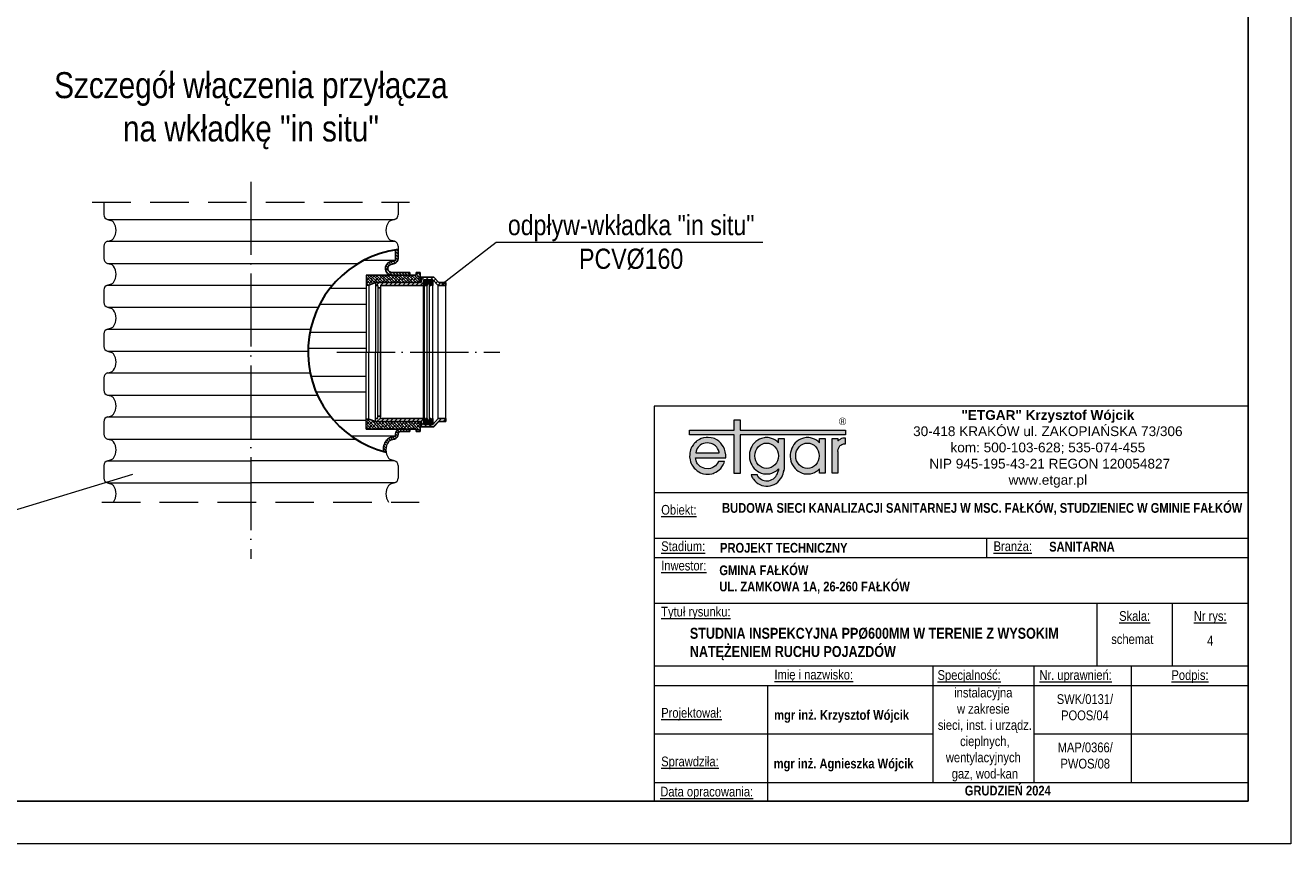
# Model space of a CAD drawing. Header units: millimetres. Extents: x 719 to 1594, y 350 to 647.
# Tile 5 of 6: x 1386 to 1594, y 350 to 485. Entities that reach past the tile are written whole.
import ezdxf

# ---------------------------------------------------------------- set-up
doc = ezdxf.new("R2010")
doc.units = ezdxf.units.MM
doc.linetypes.add('ACAD_ISO04W100', pattern=[30, 24, -3, 0, -3])
doc.linetypes.add('HIDDEN', pattern=[9.525, 6.35, -3.175])
for name, color, linetype, lineweight in [('_00_Formatka', 7, 'Continuous', 20), ('Kreskowania', 7, 'Continuous', 5), ('Opisy', 7, 'Continuous', 5), ('Tabelka', 7, 'Continuous', 15)]:
    doc.layers.add(name, color=color, linetype=linetype, lineweight=lineweight)
doc.layers.add('rysunek', color=7, linetype='Continuous')
doc.styles.add('Arial Narrow', font='ARIALN.TTF', dxfattribs={"height": 3.5})
doc.styles.add('Opisowy', font='arial.ttf')
doc.styles.add('TABELA', font='romans.shx', dxfattribs={"height": 2})

# ---------------------------------------------------------------- blocks, each defined once
blk = doc.blocks.new('*X5')
at = {"color": 0, "linetype": 'Continuous'}
for p, q in [((1191.508412, 818.509585), (1192.861501, 819.862674)), ((1193.088352, 816.862674), (1191.508412, 818.442613)), ((1191.629268, 816.862674), (1194.108412, 819.341818)), ((1194.108412, 817.61038), (1191.856119, 819.862674)), ((1193.397035, 816.862674), (1194.108412, 817.574051)), ((1194.108412, 819.378147), (1193.623886, 819.862674)), ((1357.742164, 818.573243), (1359.031594, 819.862674)), ((1359.258445, 816.862674), (1357.742164, 818.378955)), ((1357.799361, 816.862674), (1360.342164, 819.405476)), ((1360.342164, 817.546722), (1358.026212, 819.862674)), ((1359.567128, 816.862674), (1360.342164, 817.63771)), ((1360.342164, 819.314489), (1359.793979, 819.862674))]:
    blk.add_line(p, q, dxfattribs=at)
blk = doc.blocks.new('*X6')
at = {"color": 0, "linetype": 'Continuous'}
for p, q in [((1190, 822.5), (1189.12929, 822.5)), ((1190, 813.478163), (1190, 823.155199)), ((1191.25, 812.862674), (1191.25, 823.703062)), ((1192.5, 823.75), (1191.357093, 823.75)), ((1194.536669, 822.5), (1191.875, 822.5)), ((1192.5, 819.862674), (1192.5, 823.862674)), ((1193.75, 819.862674), (1193.75, 823.161559)), ((1195, 819.865896), (1195, 822.110356)), ((1360, 822.5), (1357.313907, 822.5)), ((1357.5, 819.862674), (1357.5, 822.656497)), ((1358.75, 819.862674), (1358.75, 823.7077)), ((1360.493483, 823.75), (1359.375, 823.75)), ((1360, 819.862674), (1360, 823.862674)), ((1361.25, 813.120856), (1361.25, 823.418426)), ((1362.721286, 822.5), (1361.875, 822.5)), ((1362.5, 813.897134), (1362.5, 822.778691)), ((1190, 820), (1188.937529, 820)), ((1190, 817.5), (1188.937529, 817.5)), ((1190, 815), (1188.937529, 815)), ((1192.5, 821.25), (1189.375, 821.25)), ((1191.508412, 818.75), (1189.375, 818.75)), ((1192.5, 816.25), (1189.375, 816.25)), ((1192.5, 813.75), (1189.543592, 813.75)), ((1195, 820), (1191.875, 820)), ((1195, 815), (1191.875, 815)), ((1192.5, 813.00089), (1192.5, 816.862674)), ((1193.75, 813.8842), (1193.75, 816.862674)), ((1195.850081, 821.25), (1194.375, 821.25)), ((1195.773223, 816.25), (1194.375, 816.25)), ((1195, 814.317076), (1195, 816.734087)), ((1357.5, 821.25), (1356.000496, 821.25)), ((1357.5, 816.25), (1356.077353, 816.25)), ((1356.25, 820.128329), (1356.25, 821.608469)), ((1356.25, 814.736752), (1356.25, 816.418242)), ((1360, 820), (1356.875, 820)), ((1360, 815), (1356.875, 815)), ((1357.5, 814.194882), (1357.5, 816.862674)), ((1358.75, 813.602158), (1358.75, 816.862674)), ((1362.5, 821.25), (1359.375, 821.25)), ((1362.5, 816.25), (1359.375, 816.25)), ((1362.306984, 813.75), (1359.375, 813.75)), ((1360, 812.862674), (1360, 816.862674)), ((1362.5, 818.75), (1360.342164, 818.75)), ((1362.913048, 820), (1361.875, 820)), ((1362.913048, 817.5), (1361.875, 817.5)), ((1362.913048, 815), (1361.875, 815))]:
    blk.add_line(p, q, dxfattribs=at)
blk = doc.blocks.new('*X7')
at = {"color": 0, "linetype": 'Continuous'}
for p, q in [((1180.325288, 805.558694), (1183.509568, 808.742974)), ((1182.636092, 807.869498), (1181.762615, 808.742974)), ((1182.045102, 803.742974), (1187.045102, 808.742974)), ((1183.325288, 801.487626), (1190.580636, 808.742974)), ((1183.325288, 797.952092), (1192.325288, 806.952092)), ((1187.939392, 806.101731), (1185.298149, 808.742974)), ((1192.325288, 805.251369), (1188.833683, 808.742974)), ((1359.525288, 807.981999), (1360.286263, 808.742974)), ((1359.525288, 804.446465), (1363.821797, 808.742974)), ((1359.525288, 800.910931), (1367.357331, 808.742974)), ((1359.525288, 797.375397), (1370.892865, 808.742974)), ((1362.948321, 804.333964), (1359.525288, 807.756996)), ((1368.251622, 802.566197), (1363.832204, 806.985614)), ((1366.483855, 807.869498), (1365.610378, 808.742974)), ((1371.525288, 806.363598), (1369.145912, 808.742974)), ((1183.227081, 803.742974), (1180.325288, 806.644767)), ((1184.403858, 802.566197), (1183.325288, 803.644767)), ((1183.325288, 794.416559), (1192.325288, 803.416559)), ((1186.171625, 797.262896), (1183.325288, 800.109233)), ((1183.325288, 790.881025), (1192.325288, 799.881025)), ((1183.325288, 787.345491), (1192.325288, 796.345491)), ((1183.325288, 783.809957), (1192.325288, 792.809957)), ((1187.939392, 791.959595), (1183.519975, 796.379012)), ((1189.707159, 800.79843), (1185.287742, 805.217847)), ((1191.474926, 795.495129), (1187.055509, 799.914546)), ((1192.325288, 791.109233), (1188.823276, 794.611245)), ((1192.325288, 801.715835), (1190.591043, 803.45008)), ((1359.525288, 793.839863), (1368.525288, 802.839863)), ((1359.525288, 790.304329), (1368.525288, 799.304329)), ((1361.180554, 795.495129), (1359.525288, 797.150394)), ((1359.525288, 786.768795), (1368.525288, 795.768795)), ((1362.948321, 790.191828), (1359.525288, 793.61486)), ((1359.525288, 783.233262), (1368.525288, 792.233262)), ((1364.716088, 799.030663), (1360.29667, 803.45008)), ((1366.483855, 793.727362), (1362.064437, 798.146779)), ((1368.251622, 788.424061), (1363.832204, 792.843478)), ((1368.525288, 798.756996), (1365.599971, 801.682313)), ((1368.525288, 795.221462), (1367.367738, 796.379012)), ((1370.610378, 803.742974), (1369.135505, 805.217847)), ((1369.428399, 803.742974), (1371.525288, 805.839863)), ((1184.403858, 788.424061), (1183.325288, 789.502631)), ((1183.325288, 780.274423), (1192.325288, 789.274423)), ((1186.171625, 783.12076), (1183.325288, 785.967097)), ((1183.325288, 776.738889), (1192.325288, 785.738889)), ((1183.325288, 773.203355), (1192.325288, 782.203355)), ((1183.325288, 769.667821), (1192.325288, 778.667821)), ((1187.939392, 777.817459), (1183.519975, 782.236877)), ((1189.707159, 786.656294), (1185.287742, 791.075711)), ((1189.707159, 772.514158), (1185.287742, 776.933576)), ((1191.474926, 781.352993), (1187.055509, 785.772411)), ((1192.325288, 776.967097), (1188.823276, 780.46911)), ((1192.325288, 787.573699), (1190.591043, 789.307944)), ((1359.525288, 779.697728), (1368.525288, 788.697728)), ((1359.525288, 776.162194), (1368.525288, 785.162194)), ((1361.180554, 781.352993), (1359.525288, 783.008259)), ((1359.525288, 772.62666), (1368.525288, 781.62666)), ((1362.948321, 776.049692), (1359.525288, 779.472725)), ((1359.525288, 769.091126), (1368.525288, 778.091126)), ((1364.716088, 784.888527), (1360.29667, 789.307944)), ((1366.483855, 779.585226), (1362.064437, 784.004644)), ((1368.251622, 774.281925), (1363.832204, 778.701343)), ((1368.525288, 784.61486), (1365.599971, 787.540178)), ((1368.525288, 781.079327), (1367.367738, 782.236877)), ((1184.403858, 774.281925), (1183.325288, 775.360496)), ((1183.325288, 766.132287), (1192.325288, 775.132287)), ((1186.171625, 768.978625), (1183.325288, 771.824962)), ((1183.325288, 762.596753), (1192.325288, 771.596753)), ((1183.325288, 759.06122), (1192.325288, 768.06122)), ((1183.325288, 755.525686), (1192.325288, 764.525686)), ((1184.403858, 760.13979), (1183.325288, 761.21836)), ((1187.939392, 763.675324), (1183.519975, 768.094741)), ((1189.707159, 758.372023), (1185.287742, 762.79144)), ((1191.474926, 767.210858), (1187.055509, 771.630275)), ((1192.325288, 762.824962), (1188.823276, 766.326974)), ((1192.325288, 773.431563), (1190.591043, 775.165809)), ((1359.525288, 765.555592), (1368.525288, 774.555592)), ((1359.525288, 762.020058), (1368.525288, 771.020058)), ((1361.180554, 767.210858), (1359.525288, 768.866123)), ((1359.525288, 758.484524), (1368.525288, 767.484524)), ((1362.948321, 761.907557), (1359.525288, 765.330589)), ((1359.525288, 754.94899), (1368.525288, 763.94899)), ((1364.716088, 770.746391), (1360.29667, 775.165809)), ((1366.483855, 765.443091), (1362.064437, 769.862508)), ((1368.251622, 760.13979), (1363.832204, 764.559207)), ((1368.525288, 770.472725), (1365.599971, 773.398042)), ((1368.525288, 766.937191), (1367.367738, 768.094741)), ((1183.325288, 751.990152), (1192.325288, 760.990152)), ((1186.171625, 754.836489), (1183.325288, 757.682826)), ((1183.325288, 748.454618), (1192.325288, 757.454618)), ((1183.325288, 744.919084), (1192.549986, 754.143781)), ((1184.403858, 745.997654), (1183.325288, 747.076224)), ((1187.939392, 749.533188), (1183.519975, 753.952605)), ((1189.707159, 744.229887), (1185.287742, 748.649305)), ((1185.684712, 743.742974), (1193.514222, 751.572484)), ((1191.474926, 753.068722), (1187.055509, 757.488139)), ((1193.242693, 747.765421), (1188.823276, 752.184838)), ((1189.220246, 743.742974), (1194.478459, 749.001186)), ((1192.325288, 759.289428), (1190.591043, 761.023673)), ((1193.729606, 743.742974), (1190.591043, 746.881538)), ((1192.75578, 743.742974), (1195.325288, 746.312482)), ((1356.525288, 744.877923), (1368.525288, 756.877923)), ((1359.412787, 744.229887), (1356.627401, 747.015274)), ((1357.527578, 749.415746), (1368.525288, 760.413456)), ((1357.64502, 749.533188), (1357.591637, 749.586571)), ((1362.948321, 747.765421), (1358.555874, 752.157868)), ((1358.925874, 743.742974), (1368.525288, 753.342389)), ((1361.180554, 753.068722), (1359.52011, 754.729166)), ((1364.716088, 756.604256), (1360.29667, 761.023673)), ((1363.435234, 743.742974), (1360.29667, 746.881538)), ((1366.483855, 751.300955), (1362.064437, 755.720372)), ((1362.461408, 743.742974), (1368.525288, 749.806855)), ((1368.251622, 745.997654), (1363.832204, 750.417072)), ((1368.525288, 756.330589), (1365.599971, 759.255906)), ((1365.996941, 743.742974), (1368.525288, 746.271321)), ((1368.525288, 752.795055), (1367.367738, 753.952605)), ((1366.970768, 743.742974), (1365.599971, 745.113771))]:
    blk.add_line(p, q, dxfattribs=at)
blk = doc.blocks.new('*X8')
at = {"color": 0, "linetype": 'Continuous'}
for p, q in [((1206.321333, 672.455714), (1208.938691, 675.073072)), ((1206.321333, 668.92018), (1209.321333, 671.92018)), ((1394.521333, 673.272417), (1396.321988, 675.073072)), ((1394.521333, 669.736883), (1397.521333, 672.736883)), ((1178.810493, 659.087009), (1180.696931, 660.973447)), ((1181.232465, 657.973447), (1184.232465, 660.973447)), ((1184.767999, 657.973447), (1187.767999, 660.973447)), ((1188.303533, 657.973447), (1191.105814, 660.775728)), ((1191.297522, 657.431902), (1193.435157, 659.569537)), ((1192.618655, 655.217501), (1194.98204, 657.580886)), ((1193.365801, 652.429114), (1195.815291, 654.878603)), ((1206.321333, 665.384646), (1209.321333, 668.384646)), ((1206.321333, 661.849112), (1209.321333, 664.849112)), ((1206.321333, 658.313578), (1209.321333, 661.313578)), ((1206.321333, 654.778044), (1209.321333, 657.778044)), ((1394.521333, 666.201349), (1397.521333, 669.201349)), ((1394.640263, 662.784745), (1397.521333, 665.665815)), ((1395.73989, 660.348837), (1397.901977, 662.510925)), ((1397.63816, 658.711574), (1399.95414, 661.027553)), ((1400.436172, 657.974052), (1403.006467, 660.544347)), ((1402.993788, 656.996134), (1405.116205, 659.118551)), ((1404.015617, 654.482429), (1406.453561, 656.920372)), ((1194.29518, 649.822958), (1196.568355, 652.096133)), ((1195.834311, 647.826556), (1197.957119, 649.949363)), ((1197.940885, 646.397596), (1200.297521, 648.754231)), ((1200.747705, 645.668882), (1209.321333, 654.24251)), ((1205.352576, 646.738218), (1208.231405, 649.617048)), ((1404.767699, 651.698977), (1407.212253, 654.143531)), ((1405.911867, 649.307611), (1408.093315, 651.48906)), ((1407.588, 647.448211), (1409.721649, 649.58186)), ((1409.679768, 646.004445), (1411.882138, 648.206814)), ((1412.028048, 644.817191), (1414.351983, 647.141125)), ((1414.663486, 643.917094), (1417.200071, 646.453679)), ((1417.655789, 643.373863), (1420.582778, 646.300853)), ((1421.150073, 643.332614), (1421.870686, 644.053227))]:
    blk.add_line(p, q, dxfattribs=at)
blk = doc.blocks.new('A$C24AC0CAE')
for color, points in [(3, [(25.67, 9.23), (8.35, 9.23), (8.35, 10.93), (7.36, 10.93), (7.36, 9.23), (0, 9.23), (0, 8.48), (7.36, 8.48), (7.36, 2.1), (8.35, 2.1), (8.35, 8.48), (25.67, 8.48)]), (256, [(25.37, 6.95), (25.67, 6.95), (25.67, 7.92), (25.25, 7.92), (25.03, 7.84), (24.89, 7.78), (24.78, 7.71), (24.68, 7.65), (24.6, 7.6), (24.52, 7.53), (24.45, 7.47), (24.39, 7.47), (24.39, 7.84), (23.5, 7.84), (23.5, 2.15), (24.39, 2.15), (24.39, 5.74), (24.47, 6.12), (24.61, 6.45), (24.73, 6.64), (24.82, 6.71), (24.92, 6.78), (25.06, 6.84), (25.24, 6.91)])]:
    blk.add_hatch(color=color).paths.add_polyline_path(points)
h = blk.add_hatch(color=256)
h.paths.add_polyline_path([(4.95, 2.74), (5.13, 2.92), (5.32, 3.17), (5.56, 3.54), (5.71, 3.84), (5.78, 4.06), (4.79, 4.06), (4.63, 3.8), (4.45, 3.55), (4.26, 3.37), (4.01, 3.17), (3.83, 3.06), (3.45, 2.93), (3.05, 2.88), (2.5, 2.93), (2.27, 3), (1.96, 3.12), (1.78, 3.24), (1.52, 3.48), (1.34, 3.68), (1.22, 3.87), (1.17, 3.99), (1.1, 4.18), (1.04, 4.43), (1.01, 4.65), (5.96, 4.65), (5.95, 5.18), (5.87, 5.64), (5.75, 6.08), (5.57, 6.46), (5.4, 6.75), (5.17, 7.07), (4.8, 7.43), (4.48, 7.64), (4.09, 7.83), (3.87, 7.9), (3.58, 7.97), (3.09, 8), (2.75, 8), (2.3, 7.95), (1.94, 7.84), (1.64, 7.71), (1.4, 7.59), (1.22, 7.46), (1.09, 7.34), (0.97, 7.21), (0.84, 7.09), (0.73, 6.97), (0.66, 6.89), (0.53, 6.72), (0.41, 6.54), (0.34, 6.41), (0.27, 6.25), (0.22, 6.15), (0.17, 5.98), (0.09, 5.7), (0.06, 5.51), (0.03, 5.2), (0.02, 4.85), (0.09, 4.36), (0.18, 3.99), (0.28, 3.73), (0.4, 3.52), (0.53, 3.3), (0.66, 3.14), (0.78, 2.99), (0.97, 2.79), (1.28, 2.53), (1.53, 2.36), (1.81, 2.23), (2.07, 2.12), (2.31, 2.05), (2.69, 1.99), (3, 1.99), (3.3, 1.99), (3.67, 2.05), (3.89, 2.11), (4.05, 2.18), (4.32, 2.3), (4.63, 2.49)])
h.paths.add_polyline_path([(1.06, 5.48), (1.1, 5.75), (1.16, 5.93), (1.28, 6.22), (1.41, 6.4), (1.53, 6.53), (1.65, 6.65), (1.78, 6.77), (1.96, 6.9), (2.3, 7.02), (2.58, 7.09), (2.92, 7.14), (3.24, 7.09), (3.57, 7.03), (3.74, 6.96), (3.93, 6.89), (4.13, 6.76), (4.25, 6.65), (4.38, 6.54), (4.51, 6.4), (4.63, 6.19), (4.75, 5.95), (4.81, 5.78), (4.87, 5.63), (4.88, 5.48)], flags=16)
h = blk.add_hatch(color=256)
edge = h.paths.add_edge_path()
edge.add_line((15.56, 7.84), (14.67, 7.84))
edge.add_line((14.67, 7.84), (14.67, 7.15))
edge.add_spline(control_points=[(14.67, 7.15), (14.6, 7.22), (14.52, 7.29), (14.08, 7.66), (13.64, 7.87), (13.02, 7.99), (12.85, 8), (12.69, 8), (12.4, 8), (12.12, 7.96), (11.41, 7.73), (11, 7.46), (10.35, 6.78), (10.11, 6.36), (9.84, 5.45), (9.81, 4.96), (9.97, 4.03), (10.15, 3.58), (10.7, 2.81), (11.07, 2.5), (11.91, 2.08), (12.39, 1.99), (13.33, 2.05), (13.79, 2.2), (14.36, 2.58), (14.52, 2.71), (14.67, 2.87)], knot_values=[5.520049, 5.520049, 5.520049, 5.520049, 5.626987, 5.626987, 6.112202, 6.112202, 6.283185, 6.283185, 6.283185, 6.572803, 6.572803, 7.058019, 7.058019, 7.543234, 7.543234, 8.028449, 8.028449, 8.513665, 8.513665, 8.99888, 8.99888, 9.484095, 9.484095, 9.969311, 9.969311, 10.188021, 10.188021, 10.188021, 10.188021], degree=3, periodic=0)
edge.add_line((14.68, 2.87), (14.63, 2.59))
edge.add_ellipse((12.73, 2.97), major_axis=(0, 2.09), ratio=0.923674, start_angle=136.5689, end_angle=259.5379, ccw=False)
edge.add_line((11.41, 1.46), (11.27, 1.63))
edge.add_line((11.27, 1.63), (11.2, 1.79))
edge.add_line((11.2, 1.79), (11.17, 1.87))
edge.add_line((11.17, 1.87), (10.15, 1.87))
edge.add_line((10.15, 1.87), (10.2, 1.67))
edge.add_spline(control_points=[(10.2, 1.67), (10.29, 1.49), (10.39, 1.32), (10.78, 0.78), (11.15, 0.47), (11.99, 0.06), (12.47, -0.03), (13.4, 0.04), (13.86, 0.2), (14.64, 0.73), (14.96, 1.09), (15.32, 1.77), (15.42, 2.05), (15.48, 2.35)], knot_values=[2.033718, 2.033718, 2.033718, 2.033718, 2.238106, 2.238106, 2.725025, 2.725025, 3.211944, 3.211944, 3.698864, 3.698864, 4.185783, 4.185783, 4.49503, 4.49503, 4.49503, 4.49503], degree=3, periodic=0)
edge.add_line((15.48, 2.35), (15.56, 2.85))
edge.add_line((15.56, 2.85), (15.56, 7.84))
edge = h.paths.add_edge_path(flags=16)
edge.add_ellipse((12.69, 5.01), major_axis=(0, 2.09), ratio=0.923674, start_angle=0, end_angle=360)
h = blk.add_hatch(color=256)
edge = h.paths.add_edge_path()
edge.add_line((22.3, 7.84), (21.41, 7.84))
edge.add_line((21.41, 7.84), (21.41, 7.13))
edge.add_spline(control_points=[(21.41, 7.13), (21.33, 7.21), (21.25, 7.29), (20.81, 7.66), (20.37, 7.87), (19.74, 7.99), (19.58, 8), (19.41, 8)], knot_values=[5.512455, 5.512455, 5.512455, 5.512455, 5.626987, 5.626987, 6.112202, 6.112202, 6.283185, 6.283185, 6.283185, 6.283185], degree=3, periodic=0)
edge.add_spline(control_points=[(19.41, 8), (19.13, 8), (18.85, 7.96), (18.13, 7.73), (17.72, 7.46), (17.08, 6.78), (16.84, 6.36), (16.57, 5.45), (16.54, 4.96), (16.69, 4.03), (16.87, 3.58), (17.42, 2.81), (17.79, 2.5), (18.64, 2.08), (19.11, 1.99), (20.05, 2.05), (20.51, 2.2), (21.09, 2.58), (21.26, 2.72), (21.41, 2.88)], knot_values=[6.283185, 6.283185, 6.283185, 6.283185, 6.572803, 6.572803, 7.058019, 7.058019, 7.543234, 7.543234, 8.028449, 8.028449, 8.513665, 8.513665, 8.99888, 8.99888, 9.484095, 9.484095, 9.969311, 9.969311, 10.195609, 10.195609, 10.195609, 10.195609], degree=3, periodic=0)
edge.add_line((21.41, 2.88), (21.41, 2.15))
edge.add_line((21.41, 2.15), (22.3, 2.15))
edge.add_line((22.3, 2.15), (22.3, 7.84))
edge = h.paths.add_edge_path(flags=16)
edge.add_ellipse((19.41, 5.01), major_axis=(0, 2.09), ratio=0.923674, start_angle=0, end_angle=360)
at = {"color": 3}
for points in [[(7.36, 9.23), (7.36, 10.93), (8.35, 10.93), (8.35, 9.23)], [(7.36, 8.48), (0, 8.48), (0, 9.23), (7.36, 9.23)], [(8.35, 8.48), (8.35, 2.1), (7.36, 2.1), (7.36, 8.48)], [(8.35, 9.23), (25.67, 9.23), (25.67, 8.48), (8.35, 8.48)]]:
    blk.add_lwpolyline(points, dxfattribs=at)
for points in [[(1.01, 4.65), (5.96, 4.65), (5.95, 5.18), (5.87, 5.64), (5.75, 6.08), (5.57, 6.46), (5.4, 6.75), (5.17, 7.07), (4.8, 7.43), (4.48, 7.64), (4.09, 7.83), (3.87, 7.9), (3.58, 7.97), (3.09, 8), (2.75, 8), (2.3, 7.95), (1.94, 7.84), (1.64, 7.71), (1.4, 7.59), (1.22, 7.46), (1.09, 7.34), (0.97, 7.21), (0.84, 7.09), (0.73, 6.97), (0.66, 6.89), (0.53, 6.72), (0.41, 6.54), (0.34, 6.41), (0.27, 6.25), (0.22, 6.15), (0.17, 5.98), (0.09, 5.7), (0.06, 5.51), (0.03, 5.2), (0.02, 4.85), (0.09, 4.36), (0.18, 3.99), (0.28, 3.73), (0.4, 3.52), (0.53, 3.3), (0.66, 3.14), (0.78, 2.99), (0.97, 2.79), (1.28, 2.53), (1.53, 2.36), (1.81, 2.23), (2.07, 2.12), (2.31, 2.05), (2.69, 1.99), (3, 1.99), (3.3, 1.99), (3.67, 2.05), (3.89, 2.11), (4.05, 2.18), (4.32, 2.3), (4.63, 2.49), (4.95, 2.74), (5.13, 2.92), (5.32, 3.17), (5.56, 3.54), (5.71, 3.84), (5.78, 4.06), (4.79, 4.06), (4.63, 3.8), (4.45, 3.55), (4.26, 3.37), (4.01, 3.17), (3.83, 3.06), (3.45, 2.93), (3.05, 2.88), (2.5, 2.93), (2.27, 3), (1.96, 3.12), (1.78, 3.24), (1.52, 3.48), (1.34, 3.68), (1.22, 3.87), (1.17, 3.99), (1.1, 4.18), (1.04, 4.43)], [(1.06, 5.48), (4.88, 5.48), (4.87, 5.63), (4.81, 5.78), (4.75, 5.95), (4.63, 6.19), (4.51, 6.4), (4.38, 6.54), (4.25, 6.65), (4.13, 6.76), (3.93, 6.89), (3.74, 6.96), (3.57, 7.03), (3.24, 7.09), (2.92, 7.14), (2.58, 7.09), (2.3, 7.02), (1.96, 6.9), (1.78, 6.77), (1.65, 6.65), (1.53, 6.53), (1.41, 6.4), (1.28, 6.22), (1.16, 5.93), (1.1, 5.75)]]:
    blk.add_lwpolyline(points, close=True)
for points in [[(14.67, 7.15), (14.67, 7.84), (15.56, 7.84), (15.56, 2.85)], [(21.41, 7.13), (21.41, 7.84), (22.3, 7.84), (22.3, 2.15), (21.41, 2.15), (21.41, 2.88)], [(24.39, 5.74), (24.39, 2.15), (23.5, 2.15), (23.5, 7.84), (24.39, 7.84), (24.39, 7.47)], [(24.39, 5.74), (24.47, 6.12), (24.61, 6.45), (24.73, 6.64), (24.82, 6.71), (24.92, 6.78), (25.06, 6.84), (25.24, 6.91), (25.37, 6.95), (25.67, 6.95), (25.67, 7.92), (25.25, 7.92), (25.03, 7.84), (24.89, 7.78), (24.78, 7.71), (24.68, 7.65), (24.6, 7.6), (24.52, 7.53), (24.45, 7.47), (24.39, 7.47)], [(14.67, 2.85), (14.63, 2.59)], [(14.67, 2.85), (14.67, 2.87)], [(15.56, 2.85), (15.48, 2.35)], [(11.41, 1.46), (11.27, 1.63), (11.2, 1.79), (11.17, 1.87), (10.15, 1.87), (10.2, 1.67)]]:
    blk.add_lwpolyline(points)
for centre in [(12.69, 5.01), (19.41, 5.01)]:
    blk.add_ellipse(centre, major_axis=(0, 2.09), ratio=0.923674)
blk.add_ellipse((12.73, 2.97), major_axis=(0, 2.09), ratio=0.923674, start_param=2.383576, end_param=4.529791)
for points, knots in [([(14.67, 7.15), (14.6, 7.22), (14.52, 7.29), (14.08, 7.66), (13.64, 7.87), (13.02, 7.99), (12.85, 8), (12.69, 8), (12.4, 8), (12.12, 7.96), (11.41, 7.73), (11, 7.46), (10.35, 6.78), (10.11, 6.36), (9.84, 5.45), (9.81, 4.96), (9.97, 4.03), (10.15, 3.58), (10.7, 2.81), (11.07, 2.5), (11.91, 2.08), (12.39, 1.99), (13.33, 2.05), (13.79, 2.2), (14.36, 2.58), (14.52, 2.71), (14.67, 2.87)], [5.520049, 5.520049, 5.520049, 5.520049, 5.626987, 5.626987, 6.112202, 6.112202, 6.283185, 6.283185, 6.283185, 6.572803, 6.572803, 7.058019, 7.058019, 7.543234, 7.543234, 8.028449, 8.028449, 8.513665, 8.513665, 8.99888, 8.99888, 9.484095, 9.484095, 9.969311, 9.969311, 10.188021, 10.188021, 10.188021, 10.188021]), ([(21.41, 7.13), (21.33, 7.21), (21.25, 7.29), (20.81, 7.66), (20.37, 7.87), (19.74, 7.99), (19.58, 8), (19.41, 8), (19.13, 8), (18.85, 7.96), (18.13, 7.73), (17.72, 7.46), (17.08, 6.78), (16.84, 6.36), (16.57, 5.45), (16.54, 4.96), (16.69, 4.03), (16.87, 3.58), (17.42, 2.81), (17.79, 2.5), (18.64, 2.08), (19.11, 1.99), (20.05, 2.05), (20.51, 2.2), (21.09, 2.58), (21.26, 2.72), (21.41, 2.88)], [5.512455, 5.512455, 5.512455, 5.512455, 5.626987, 5.626987, 6.112202, 6.112202, 6.283185, 6.283185, 6.283185, 6.572803, 6.572803, 7.058019, 7.058019, 7.543234, 7.543234, 8.028449, 8.028449, 8.513665, 8.513665, 8.99888, 8.99888, 9.484095, 9.484095, 9.969311, 9.969311, 10.195609, 10.195609, 10.195609, 10.195609]), ([(10.2, 1.67), (10.29, 1.49), (10.39, 1.32), (10.78, 0.78), (11.15, 0.47), (11.99, 0.06), (12.47, -0.03), (13.4, 0.04), (13.86, 0.2), (14.64, 0.73), (14.96, 1.09), (15.36, 1.85), (15.48, 2.23), (15.53, 2.63)], [2.033718, 2.033718, 2.033718, 2.033718, 2.238106, 2.238106, 2.725025, 2.725025, 3.211944, 3.211944, 3.698864, 3.698864, 4.185783, 4.185783, 4.593309, 4.593309, 4.593309, 4.593309])]:
    blk.add_open_spline(points, degree=3, knots=knots)

msp = doc.modelspace()

# ---------------------------------------------------------------- linework, layer by layer
at = {"color": 7, "linetype": 'Continuous', "lineweight": 15}
for p, q in [((1398.60481, 455.65225), (1398.60481, 453.58765)), ((1447.03201, 455.65225), (1447.03201, 453.58765)), ((1399.21317, 452.79482), (1446.42365, 452.79482)), ((1399.21317, 452.79482), (1399.72398, 452.65795)), ((1446.42365, 452.79482), (1445.91285, 452.65795)), ((1398.60481, 448.42921), (1398.60481, 446.36461)), ((1399.21317, 449.22204), (1399.72398, 449.35891)), ((1399.21317, 445.57178), (1399.72398, 445.43491)), ((1399.21317, 441.999), (1399.72398, 442.13587)), ((1398.60481, 441.20617), (1398.60481, 439.14157)), ((1399.21317, 438.34874), (1433.89036, 438.34874)), ((1399.21317, 438.34874), (1399.72398, 438.21187)), ((1398.60481, 433.98313), (1398.60481, 431.91853)), ((1399.21317, 434.77596), (1399.72398, 434.91283)), ((1399.21317, 434.77596), (1432.64539, 434.77596)), ((1399.21317, 431.1257), (1432.22089, 431.1257)), ((1399.21317, 431.1257), (1399.72398, 430.98883)), ((1399.21317, 427.55292), (1399.72398, 427.68979)), ((1399.21317, 427.55292), (1432.57228, 427.55292)), ((1398.60481, 426.76009), (1398.60481, 424.69549)), ((1399.21317, 423.90266), (1433.76886, 423.90266)), ((1399.21317, 423.90266), (1399.72398, 423.76579)), ((1398.60481, 419.53705), (1398.60481, 417.47245)), ((1399.21317, 420.32988), (1399.72398, 420.46675)), ((1399.21317, 416.67962), (1399.72398, 416.54275)), ((1399.21317, 413.10684), (1399.72397, 413.24371)), ((1399.21317, 413.10684), (1422.81841, 413.10684)), ((1398.60481, 412.31401), (1398.60481, 410.24941)), ((1399.21317, 409.45658), (1422.81841, 409.45658)), ((1399.21317, 409.45658), (1399.72397, 409.31971))]:
    msp.add_line(p, q, dxfattribs=at)
at = {"linetype": 'Continuous', "lineweight": 15}
for p, q in [((1399.21317, 449.22204), (1446.42365, 449.22204)), ((1446.42365, 449.22204), (1445.91285, 449.35891)), ((1441.37487, 446.09044), (1446.42365, 446.09044)), ((1399.21317, 445.57178), (1440.45105, 445.57178)), ((1441.80465, 443.66375), (1441.80465, 430.99607)), ((1399.21317, 441.999), (1436.25473, 441.999)), ((1442.21505, 442.02215), (1442.21505, 430.99607)), ((1443.30945, 442.43255), (1443.30945, 430.99607)), ((1443.71985, 441.94007), (1443.71985, 430.99607)), ((1444.13025, 441.94007), (1444.13025, 420.34745)), ((1444.13025, 420.05207), (1444.13025, 441.6447)), ((1451.24385, 420.05207), (1451.24385, 441.94007)), ((1451.37263, 424.68896), (1451.37263, 441.94007)), ((1451.80743, 424.51037), (1451.80743, 441.94007)), ((1452.21783, 424.88243), (1452.21783, 441.94007)), ((1452.76503, 424.0639), (1452.76503, 441.94007)), ((1453.63785, 420.05207), (1453.63785, 441.94007)), ((1454.86905, 420.05207), (1454.86905, 441.94007)), ((1435.83253, 441.48034), (1441.80465, 441.48034)), ((1434.14973, 438.8674), (1441.80465, 438.8674)), ((1432.53573, 434.2573), (1441.80465, 434.2573)), ((1432.23275, 431.64436), (1441.80465, 431.64436)), ((1441.80465, 418.32839), (1441.80465, 430.99607)), ((1442.21505, 419.96999), (1442.21505, 430.99607)), ((1443.30945, 419.55959), (1443.30945, 430.99607)), ((1443.71985, 420.05207), (1443.71985, 430.99607)), ((1432.68788, 427.03426), (1441.80465, 427.03426)), ((1452.21783, 420.05207), (1452.21783, 424.88243)), ((1433.54145, 424.42132), (1441.80465, 424.42132)), ((1451.37263, 420.05207), (1451.37263, 424.68896)), ((1451.80743, 420.05207), (1451.80743, 424.51037)), ((1452.76503, 420.05207), (1452.76503, 424.0639)), ((1399.21317, 420.32988), (1435.97679, 420.32988)), ((1436.41108, 419.81122), (1441.80465, 419.81122)), ((1399.21317, 416.67962), (1440.03487, 416.67962)), ((1439.27439, 417.19828), (1446.42365, 417.19828)), ((1446.42365, 413.10684), (1422.81841, 413.10684)), ((1446.42365, 413.10684), (1445.91285, 413.24371)), ((1447.03201, 412.31401), (1447.03201, 410.24941)), ((1446.42365, 409.45658), (1422.81841, 409.45658)), ((1446.42365, 409.45658), (1445.91285, 409.31971))]:
    msp.add_line(p, q, dxfattribs=at)
at = {"linetype": 'Continuous'}
for p, q in [((1446.62161, 447.81461), (1446.62161, 446.36461)), ((1447.03201, 447.87344), (1447.03201, 446.36461)), ((1446.31743, 445.96819), (1445.74668, 445.81526)), ((1450.01265, 443.66375), (1441.80465, 443.66375)), ((1446.42365, 445.57178), (1445.8529, 445.41885)), ((1448.96084, 444.07415), (1446.02993, 444.07415)), ((1448.96084, 444.07415), (1448.96084, 443.66375)), ((1450.69665, 444.07415), (1450.01265, 444.07415)), ((1450.01265, 444.07415), (1450.01265, 443.66375)), ((1450.69665, 444.07415), (1450.69665, 442.43255)), ((1442.21505, 442.02215), (1441.80465, 442.02215)), ((1443.30945, 442.43255), (1442.21505, 442.02215)), ((1450.83345, 442.43255), (1443.30945, 442.43255)), ((1443.71985, 441.94007), (1443.30945, 441.94007)), ((1444.13025, 441.52967), (1443.71985, 441.52967)), ((1451.24385, 441.94007), (1444.13025, 441.94007)), ((1452.92762, 443.30807), (1450.83345, 443.30807)), ((1450.83345, 443.30807), (1450.83345, 442.43255)), ((1451.24385, 442.89767), (1451.24385, 441.94007)), ((1452.74865, 442.89767), (1451.24385, 442.89767)), ((1451.26023, 442.60913), (1451.37978, 442.81007)), ((1451.26023, 442.47919), (1451.26023, 442.60913)), ((1451.37263, 442.31662), (1451.30817, 442.37325)), ((1451.37263, 442.31662), (1451.37263, 441.94007)), ((1451.48013, 442.00618), (1451.37263, 442.31662)), ((1451.53088, 442.896), (1452.48366, 442.896)), ((1451.76187, 442.01641), (1451.80743, 442.09825)), ((1451.80743, 441.94007), (1451.80743, 442.5443)), ((1452.21783, 442.5443), (1451.80743, 442.5443)), ((1452.21783, 442.18862), (1451.80743, 442.18862)), ((1452.21783, 441.94007), (1452.21783, 442.5443)), ((1452.46766, 441.9981), (1452.76503, 442.3517)), ((1452.76503, 442.52983), (1452.65307, 442.78529)), ((1453.63785, 441.94007), (1452.74865, 442.89767)), ((1452.74865, 442.89767), (1452.74865, 442.56719)), ((1452.76503, 441.94007), (1452.76503, 442.52983)), ((1453.7406, 442.43255), (1452.92762, 443.30807)), ((1454.86905, 441.94007), (1453.63785, 441.94007)), ((1454.86905, 442.43255), (1453.7406, 442.43255)), ((1454.86905, 442.43255), (1454.86905, 441.94007)), ((1442.21505, 419.96999), (1441.80465, 419.96999)), ((1443.30945, 419.55959), (1442.21505, 419.96999)), ((1443.30945, 420.04585), (1443.31567, 420.05207)), ((1443.71985, 420.05207), (1443.30945, 420.05207)), ((1450.83345, 419.55959), (1443.30945, 419.55959)), ((1444.13025, 420.46247), (1443.71985, 420.46247)), ((1443.71985, 420.45625), (1443.72607, 420.46247)), ((1444.13025, 420.05207), (1451.24385, 420.05207)), ((1450.69665, 417.91799), (1450.69665, 419.55959)), ((1450.83345, 418.68407), (1450.83345, 419.55959)), ((1452.92762, 418.68407), (1450.83345, 418.68407)), ((1451.24385, 419.09447), (1451.24385, 420.05207)), ((1452.74865, 419.09447), (1451.24385, 419.09447)), ((1451.26023, 419.51296), (1451.26023, 419.38302)), ((1451.26023, 419.38302), (1451.37978, 419.18207)), ((1451.37263, 419.67552), (1451.30817, 419.61889)), ((1451.37263, 419.67552), (1451.37263, 420.05207)), ((1451.37263, 419.67552), (1451.53586, 420.05207)), ((1451.53088, 419.09615), (1452.48366, 419.09615)), ((1451.76187, 419.97573), (1451.80743, 419.8939)), ((1451.80743, 420.05207), (1451.80743, 419.44784)), ((1452.21783, 419.80352), (1451.80743, 419.80352)), ((1452.21783, 419.44784), (1451.80743, 419.44784)), ((1452.21783, 420.05207), (1452.21783, 419.44784)), ((1452.46766, 419.99405), (1452.76503, 419.64044)), ((1452.76503, 419.46231), (1452.65307, 419.20686)), ((1453.63785, 420.05207), (1452.74865, 419.09447)), ((1452.74865, 419.09447), (1452.74865, 419.42495)), ((1452.76503, 420.05207), (1452.76503, 419.46231)), ((1453.7406, 419.55959), (1452.92762, 418.68407)), ((1453.63785, 420.05207), (1454.86905, 420.05207)), ((1454.86905, 419.55959), (1453.7406, 419.55959)), ((1454.86905, 419.55959), (1454.86905, 420.05207)), ((1450.01265, 418.32839), (1441.80465, 418.32839)), ((1446.31743, 417.07603), (1445.80663, 416.93916)), ((1446.42365, 416.67962), (1445.91285, 416.54275)), ((1446.62161, 417.50759), (1446.62161, 417.47245)), ((1447.03201, 417.50759), (1447.03201, 417.47245)), ((1448.96084, 417.91799), (1447.44241, 417.91799)), ((1448.96084, 418.32839), (1448.96084, 417.91799)), ((1450.01265, 417.91799), (1450.01265, 418.32839)), ((1450.69665, 417.91799), (1450.01265, 417.91799))]:
    msp.add_line(p, q, dxfattribs=at)
at = {"lineweight": 15}
msp.add_line((1447.03201, 448.42921), (1447.03201, 447.87344), dxfattribs=at)
for p, q in [((1451.56751, 441.94007), (1451.6609, 441.94007)), ((1451.53586, 420.05207), (1451.6609, 420.05207))]:
    msp.add_line(p, q)
msp.add_lwpolyline([(1198.9494, 640.11654), (1586.9494, 640.11654), (1586.9494, 357.11654), (1198.9494, 357.11654)], close=True)
at = {"color": 7, "linetype": 'Continuous', "lineweight": 15}
for centre, radius, start, end in [((1399.42561, 453.58765), 0.8208, 180, 255), ((1399.51154, 451.86512), 0.8208, 36.613496, 75), ((1398.35857, 451.00843), 2.2572, 323.386504, 36.613496), ((1446.12529, 451.86512), 0.8208, 105, 143.386504), ((1446.21121, 453.58765), 0.8208, 285, 0), ((1399.42561, 448.42921), 0.8208, 105, 180), ((1399.51154, 450.15174), 0.8208, 285, 323.386504), ((1399.42561, 446.36461), 0.8208, 180, 255), ((1399.51154, 444.64208), 0.8208, 36.613496, 75), ((1398.35857, 443.78539), 2.2572, 323.386504, 36.613496), ((1399.42561, 441.20617), 0.8208, 105, 180), ((1399.51154, 442.9287), 0.8208, 285, 323.386504), ((1399.42561, 439.14157), 0.8208, 180, 255), ((1399.51154, 437.41904), 0.8208, 36.613496, 75), ((1398.35857, 436.56235), 2.2572, 323.386504, 36.613496), ((1399.42561, 433.98313), 0.8208, 105, 180), ((1399.51154, 435.70566), 0.8208, 285, 323.386504), ((1399.42561, 431.91853), 0.8208, 180, 255), ((1399.51154, 430.196), 0.8208, 36.613496, 75), ((1398.35857, 429.33931), 2.2572, 323.386504, 36.613496), ((1399.42561, 426.76009), 0.8208, 105, 180), ((1399.51154, 428.48262), 0.8208, 285, 323.386504), ((1399.42561, 424.69549), 0.8208, 180, 255), ((1399.51154, 422.97296), 0.8208, 36.613496, 75), ((1398.35857, 422.11627), 2.2572, 323.386504, 36.613496), ((1399.51154, 421.25958), 0.8208, 285, 323.386504), ((1399.42561, 419.53705), 0.8208, 105, 180), ((1399.42561, 417.47245), 0.8208, 180, 255), ((1399.51154, 415.74992), 0.8208, 36.613496, 75), ((1398.35857, 414.89323), 2.2572, 323.386504, 36.613496), ((1399.42561, 412.31401), 0.8208, 105, 180), ((1399.51154, 414.03654), 0.8208, 285, 323.386504), ((1399.42561, 410.24941), 0.8208, 180, 255), ((1399.51154, 408.52688), 0.8208, 36.613496, 75), ((1398.35857, 407.67019), 2.2572, 323.386504, 36.613496)]:
    msp.add_arc(centre, radius, start, end, dxfattribs=at)
at = {"linetype": 'Continuous', "lineweight": 15}
for centre, radius, start, end in [((1447.27825, 451.00843), 2.2572, 143.386504, 216.613496), ((1446.12529, 450.15174), 0.8208, 216.613496, 255), ((1446.21121, 448.42921), 0.8208, 0, 75), ((1447.27825, 414.89323), 2.2572, 143.386504, 216.613496), ((1447.27825, 414.89323), 2.2572, 143.386504, 216.613496), ((1446.12529, 414.03654), 0.8208, 216.613496, 255), ((1446.21121, 412.31401), 0.8208, 0, 75), ((1447.27825, 407.67019), 2.2572, 143.386504, 216.613496), ((1446.12529, 408.52688), 0.8208, 105, 143.386504), ((1446.21121, 410.24941), 0.8208, 285, 0)]:
    msp.add_arc(centre, radius, start, end, dxfattribs=at)
at = {"linetype": 'Continuous', "lineweight": 30}
msp.add_arc((1449.24181, 430.99607), 17.02142, 97.459462, 255.764255, dxfattribs=at)
at = {"linetype": 'Continuous'}
for centre, radius, start, end in [((1446.02993, 444.75815), 1.0944, 105, 270), ((1446.21121, 446.36461), 0.4104, 285, 0), ((1446.21121, 446.36461), 0.8208, 285, 0), ((1446.02993, 444.75815), 0.684, 105, 270), ((1451.40124, 442.47919), 0.14101, 180, 228.698345), ((1451.53088, 442.72018), 0.17582, 90, 149.249865), ((1451.56751, 442.03087), 0.09079, 195.77643, 270), ((1451.6609, 442.04501), 0.10494, 270, 344.185358), ((1452.35541, 442.07766), 0.13758, 180, 324.671866), ((1452.48366, 442.71104), 0.18496, 23.667393, 90), ((1451.40124, 419.51296), 0.14101, 131.301655, 180), ((1451.53088, 419.27197), 0.17582, 210.750135, 270), ((1451.6609, 419.94713), 0.10494, 15.814642, 90), ((1452.35541, 419.91449), 0.13758, 35.328134, 180), ((1452.48366, 419.28111), 0.18496, 270, 336.332607), ((1446.12529, 415.74992), 1.2312, 105, 143.386504), ((1446.12529, 415.74992), 0.8208, 105, 143.386504), ((1446.21121, 417.47245), 0.4104, 285, 0), ((1446.21121, 417.47245), 0.8208, 285, 0), ((1447.44241, 417.50759), 0.8208, 90, 180), ((1447.44241, 417.50759), 0.4104, 90, 180), ((1447.27825, 414.89323), 2.6676, 143.386504, 186.038396)]:
    msp.add_arc(centre, radius, start, end, dxfattribs=at)
at = {"layer": '_00_Formatka', "color": 0}
for p, q in [((1586.9494, 422.11654), (1489.18286, 422.11654)), ((1489.18286, 422.11654), (1489.18286, 357.11654)), ((1489.18286, 407.90569), (1586.9494, 407.90569)), ((1489.18286, 407.90569), (1489.18286, 400.39839)), ((1489.18286, 400.39839), (1489.18286, 394.02913)), ((1489.18286, 400.39839), (1586.9494, 400.39839)), ((1543.88227, 400.32708), (1543.88227, 397.21376)), ((1489.18286, 397.21376), (1489.18286, 389.70646)), ((1489.18286, 397.21376), (1586.9494, 397.21376)), ((1489.18286, 389.70646), (1586.9494, 389.70646)), ((1562.08804, 379.35003), (1562.08804, 389.70646)), ((1574.44645, 389.70646), (1574.44645, 379.35003)), ((1489.18286, 379.35003), (1586.9494, 379.35003)), ((1535.06487, 379.35003), (1535.06487, 376.1654)), ((1543.88227, 379.35003), (1566.17468, 379.35003)), ((1548.5893, 379.35003), (1586.9494, 379.35003)), ((1551.65267, 379.35003), (1551.65267, 376.1654)), ((1567.69709, 379.35003), (1567.69709, 360.1654)), ((1489.18286, 376.1654), (1551.65267, 376.1654)), ((1489.18286, 376.1654), (1586.9494, 376.1654)), ((1507.81582, 376.1654), (1507.81582, 357.11654)), ((1535.06487, 376.1654), (1535.06487, 360.1654)), ((1551.65267, 376.1654), (1586.9494, 376.1654)), ((1551.65267, 376.1654), (1551.65267, 360.1654)), ((1489.18286, 368.1654), (1535.06487, 368.1654)), ((1489.18286, 360.1654), (1586.9494, 360.1654))]:
    msp.add_line(p, q, dxfattribs=at)
for points in [[(1586.9494, 422.11654), (1586.9494, 357.11654)], [(1489.18286, 357.11654), (1586.9494, 357.11654)]]:
    msp.add_lwpolyline(points, dxfattribs=at)
at = {"layer": '_00_Formatka', "color": 0, "ltscale": 3000}
for points in [[(1551.65267, 368.1654), (1586.9494, 368.1654)], [(1551.65267, 365.66262), (1551.65267, 365.66262)], [(1535.06487, 361.94606), (1535.06487, 361.94606)], [(1567.69709, 360.1654), (1567.69709, 360.1654)]]:
    msp.add_lwpolyline(points, dxfattribs=at)
at = {"layer": 'Defpoints', "lineweight": 18}
msp.add_lwpolyline([(1173.9494, 647.11654), (1593.9494, 647.11654), (1593.9494, 350.11654), (1173.9494, 350.11654)], close=True, dxfattribs=at)
at = {"layer": 'Kreskowania', "linetype": 'Continuous'}
for p, q in [((1443.43893, 441.94007), (1443.93141, 442.43255)), ((1444.16442, 441.94007), (1444.6569, 442.43255)), ((1444.88991, 441.94007), (1445.38239, 442.43255)), ((1445.6154, 441.94007), (1446.10788, 442.43255)), ((1446.34089, 441.94007), (1446.83337, 442.43255)), ((1447.06639, 441.94007), (1447.55887, 442.43255)), ((1447.79188, 441.94007), (1448.28436, 442.43255)), ((1448.51737, 441.94007), (1449.00985, 442.43255)), ((1449.24286, 441.94007), (1449.73534, 442.43255)), ((1449.96835, 441.94007), (1450.46083, 442.43255)), ((1450.69384, 441.94007), (1451.24385, 442.49008)), ((1450.83345, 442.80517), (1451.33635, 443.30807)), ((1451.65144, 442.89767), (1452.06184, 443.30807)), ((1452.37694, 442.89767), (1452.78734, 443.30807)), ((1452.91899, 442.71423), (1453.20938, 443.00463)), ((1453.2683, 442.33805), (1453.5587, 442.62845)), ((1453.59581, 441.94007), (1454.08829, 442.43255)), ((1454.3213, 441.94007), (1454.81378, 442.43255)), ((1443.54869, 419.55959), (1444.13025, 420.14116)), ((1444.27418, 419.55959), (1444.76666, 420.05207)), ((1444.99967, 419.55959), (1445.49215, 420.05207)), ((1445.72516, 419.55959), (1446.21764, 420.05207)), ((1446.45065, 419.55959), (1446.94313, 420.05207)), ((1447.17614, 419.55959), (1447.66862, 420.05207)), ((1447.90164, 419.55959), (1448.39412, 420.05207)), ((1448.62713, 419.55959), (1449.11961, 420.05207)), ((1449.35262, 419.55959), (1449.8451, 420.05207)), ((1450.07811, 419.55959), (1450.57059, 420.05207)), ((1450.8036, 419.55959), (1451.24385, 419.99984)), ((1450.83345, 418.86395), (1451.24385, 419.27435)), ((1451.37907, 418.68407), (1451.78947, 419.09447)), ((1452.10456, 418.68407), (1452.51496, 419.09447)), ((1452.83005, 418.68407), (1454.19805, 420.05207)), ((1454.43106, 419.55959), (1454.86905, 419.99759))]:
    msp.add_line(p, q, dxfattribs=at)
at = {"layer": 'Opisy', "lineweight": 9}
for points in [[(1454.22197, 442.17754), (1463.19819, 449.06207), (1507.04436, 449.06207)], [(1403.35087, 410.85334), (1382.43864, 404.49762), (1344.62238, 404.49762)]]:
    msp.add_lwpolyline(points, dxfattribs=at)
at = {"layer": 'rysunek', "linetype": 'ACAD_ISO04W100', "lineweight": 15, "ltscale": 0.5}
msp.add_line((1422.81841, 458.99012), (1422.81841, 396.98424), dxfattribs=at)
at = {"layer": 'rysunek', "linetype": 'HIDDEN', "lineweight": 15}
for p, q in [((1396.70481, 455.65225), (1448.93201, 455.65225)), ((1398.27037, 406.32396), (1450.49757, 406.32396))]:
    msp.add_line(p, q, dxfattribs=at)
at = {"layer": 'rysunek', "linetype": 'ACAD_ISO04W100', "lineweight": 5, "ltscale": 0.4}
msp.add_line((1436.93518, 430.99607), (1463.81002, 430.99607), dxfattribs=at)

# ---------------------------------------------------------------- block references
at = {"layer": '_00_Formatka', "color": 0}
msp.add_blockref('A$C24AC0CAE', (1495.0029, 408.91899), dxfattribs=at)
at = {"layer": 'Kreskowania', "linetype": 'Continuous', "xscale": 0.1368000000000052, "yscale": 0.1368000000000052, "zscale": 0.1368000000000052, "rotation": 270}
for name, p in [('*X8', (1356.61084, 609.09891)), ('*X7', (1340.06061, 605.54265)), ('*X6', (1340.06061, 605.54265)), ('*X5', (1340.06061, 605.54265))]:
    msp.add_blockref(name, p, dxfattribs=at)

# ---------------------------------------------------------------- texts
at = {"lineweight": 9, "insert": (1422.81841, 470.68798), "char_height": 4.275, "width": 100.8153406, "attachment_point": 5, "style": 'Arial Narrow'}
msp.add_mtext('Szczegó{\\fArial Narrow|b0|i0|c238|p34;ł} w{\\fArial Narrow|b0|i0|c238|p34;łą}czenia przy{\\fArial Narrow|b0|i0|c238|p34;łą}cza ^Jna wk{\\fArial Narrow|b0|i0|c238|p34;ł}adk{\\fArial Narrow|b0|i0|c238|p34;ę} "in situ" ', dxfattribs=at)
at = {"layer": '_00_Formatka', "color": 0, "lineweight": 18, "insert": (1553.98016, 421.4334), "char_height": 1.6, "width": 66.3768293, "attachment_point": 2, "style": 'Opisowy'}
msp.add_mtext('{\\fArial|b1|i0|c238|p34;"ETGAR" Krzysztof Wójcik\\P\\fArial|b0|i0|c238|p34;30-418 KRAKÓW ul. ZAKOPIAŃSKA 73/306 \\Pkom: 500-103-628; 535-074-455 \\P NIP 945-195-43-21 REGON 120054827\\Pwww.etgar.pl}', dxfattribs=at)
at = {"layer": '_00_Formatka', "color": 0, "insert": (1519.573, 420.18839), "char_height": 1.2, "width": 13.1943947, "attachment_point": 1}
msp.add_mtext('{\\fArial|b0|i0|c238|p0;®}', dxfattribs=at)
at = {"layer": '_00_Formatka', "ltscale": 0.35, "insert": (1500.36354, 406.15), "char_height": 1.6, "width": 80.999952, "attachment_point": 1, "style": 'TABELA'}
msp.add_mtext('\\A1;{\\fArial Narrow|b1|i0|c238|p34;BUDOWA SIECI KANALIZACJI SANITARNEJ W MSC. FAŁKÓW, STUDZIENIEC W GMINIE FAŁKÓW}', dxfattribs=at)
at = {"layer": '_00_Formatka', "color": 0, "char_height": 1.6, "style": 'Arial Narrow'}
for s, insert, width, attachment_point in [('{\\L\\C7;Obiekt:}', (1490.3491, 405.83953), 10.0319695, 1), ('{\\L\\C7;Stadium:}', (1490.3491, 399.85269), 10.0319695, 1), ('{\\L\\C7;Branża:}', (1545.0485, 399.85269), 10.0319695, 1), ('{\\fArial Narrow|b1|i0|c238|p34;\\C7;PROJEKT TECHNICZNY}', (1500.02996, 398.78147), 43.3001525, 4), ('{\\fArial Narrow|b1|i0|c238|p34;\\C7;SANITARNA}', (1554.1955, 398.96203), 31.5233456, 4), ('{\\L\\C7;Inwestor:}', (1490.3491, 396.66806), 10.0319695, 1), ('{\\fArial Narrow|b1|i0|c238|p34;GMINA FAŁKÓW\\PUL. ZAMKOWA 1A, 26-260 FAŁKÓW}', (1499.91172, 393.57829), 107.3095978, 4), ('\\pxqc;{\\L\\C7;Skala:}', (1562.08804, 388.37184), 12.3584167, 1), ('{\\fArial Narrow|b0|i0|c238|p0;4}', (1580.69793, 383.51225), 12.5029481, 5), ('{\\fArial Narrow|b0|i0|c238|p34;instalacyjna \\Pw zakresie\\P sieci, inst. i urządz.\\P cieplnych, \\Pwentylacyjnych\\P gaz, wod-kan}', (1543.35877, 368.06536), 16.0097859, 5), ('{\\fArial Narrow|b1|i0|c238|p34;GRUDZIEŃ 2024}', (1547.38261, 358.8362), 79.1335775, 5)]:
    msp.add_mtext(s, dxfattribs=dict(at, insert=insert, width=width, attachment_point=attachment_point))
for s, insert, attachment_point in [('{\\L\\C7;Tytuł rysunku:}', (1490.3491, 389.08945), 1), ('{\\L\\C7;Imię i nazwisko:}', (1508.98206, 378.73302), 1), ('{\\L\\C7;Specjalność:}', (1535.83197, 378.66424), 1), ('{\\L\\C7;Nr. uprawnień:}', (1552.5899, 378.66424), 1), ('{\\L\\C7;Podpis:}', (1574.32059, 378.65236), 1), ('SWK/0131/\\PPOOS/04', (1560.08688, 372.55252), 5), ('{\\LProjektował:}', (1490.34571, 372.44559), 1), ('{\\fArial Narrow|b1|i0|c238|p34;mgr inż. Krzysztof Wójcik}', (1508.93203, 372.0928), 1), ('MAP/0366/\\PPWOS/08', (1560.1339, 364.60679), 5), ('{\\LSprawdziła:}', (1490.34571, 364.44559), 1), ('{\\fArial Narrow|b1|i0|c238|p34;mgr inż. Agnieszka Wójcik}', (1508.85253, 364.10229), 1), ('{\\LData opracowania:}', (1490.19452, 359.48342), 1)]:
    msp.add_mtext(s, dxfattribs=dict(at, insert=insert, attachment_point=attachment_point))
at = {"layer": '_00_Formatka', "color": 0, "insert": (1574.44645, 388.37184), "char_height": 1.6, "width": 12.5029481, "attachment_point": 1, "line_spacing_factor": 2, "style": 'Arial Narrow'}
msp.add_mtext('\\pxqc;{\\L\\C7;Nr rys:}', dxfattribs=at)
at = {"layer": 'Opisy', "lineweight": 9, "insert": (1485.4015, 449.04973), "char_height": 3.325, "width": 42.1964153, "attachment_point": 5, "style": 'Arial Narrow'}
msp.add_mtext('odp{\\fArial Narrow|b0|i0|c238|p34;ływ-wkładka "in situ"\\PPCV%%C160}', dxfattribs=at)
at = {"layer": 'Tabelka', "style": 'Arial Narrow'}
for s, insert, char_height, width, attachment_point in [('{\\fArial Narrow|b1|i0|c238|p34;STUDNIA INSPEKCYJNA PP%%C600MM W TERENIE Z WYSOKIM NATĘŻENIEM RUCHU POJAZDÓW}', (1495.06692, 382.95732), 1.8, 67.8972605, 4), ('\\A1;schemat', (1567.88075, 383.75431), 1.6, 12.3584167, 5)]:
    msp.add_mtext(s, dxfattribs=dict(at, insert=insert, char_height=char_height, width=width, attachment_point=attachment_point))

doc.saveas('drawing.dxf')
